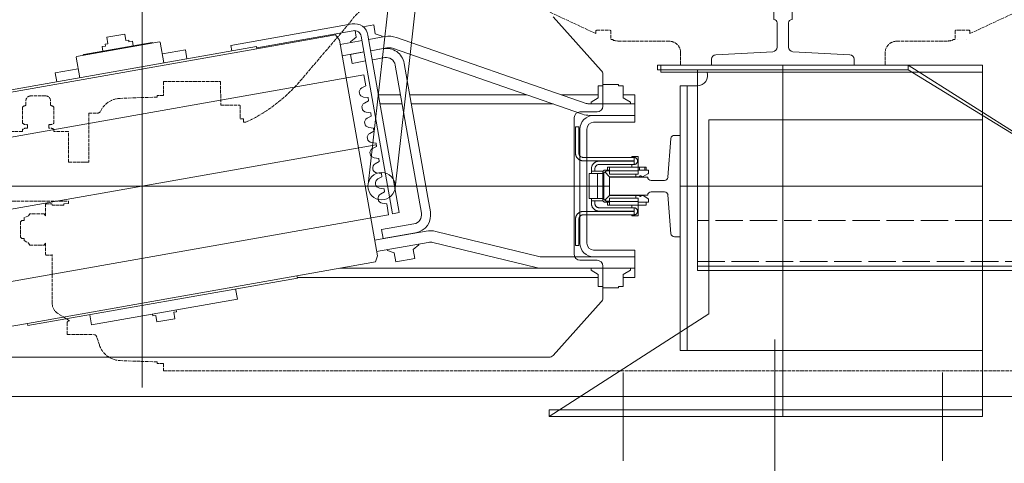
# Model space of a CAD drawing. Header units: millimetres. Extents: x 213386 to 506888, y 183055 to 450952.
# Tile 211 of 256: x 388377 to 389241, y 296149 to 296537. Entities that reach past the tile are written whole.
import ezdxf

# ---------------------------------------------------------------- set-up
doc = ezdxf.new("R2010")
doc.units = ezdxf.units.MM
doc.linetypes.add('ACAD_ISO02W100', pattern=[15, 12, -3])
doc.linetypes.add('ACAD_ISO10W100', pattern=[18.5, 12, -3, 0.5, -3])
for name, color, linetype, lineweight in [('CONT_25', 255, 'Continuous', 0), ('DASH_25', 255, 'ACAD_ISO02W100', 0), ('DASHD_25', 255, 'ACAD_ISO10W100', 0), ('NOVÁ TENKÁ', 255, 'Continuous', 0), ('ŽB', 255, 'Continuous', 0)]:
    doc.layers.add(name, color=color, linetype=linetype, lineweight=lineweight)

# ---------------------------------------------------------------- blocks, each defined once
blk = doc.blocks.new('MX20_Planview')
at = {"layer": 'DASH_25', "ltscale": 0.25}
for p, q in [((268, -543.5), (268, 543.5)), ((-27.63, 164), (-52.19, 216.67)), ((-30.54, 163.5), (-30.54, 151.5)), ((-27.63, 164), (-30.04, 164)), ((-22.54, 161.5), (-22.54, 161.5)), ((-30.04, 151), (-22.54, 151)), ((-22.54, 153.5), (-22.54, 153.5)), ((-22.54, 151), (-22.54, 149)), ((-22.54, 149), (-21.79, 149)), ((-20.94, 99.71), (-20.94, 140.78)), ((-20.94, 101.71), (-20.94, 99.71)), ((-10.94, 89.71), (0, 89.71)), ((0, -89.71), (0, 89.71)), ((-10.94, -89.71), (0, -89.71)), ((-20.94, -101.71), (-20.94, -99.71)), ((-20.94, -99.71), (-20.94, -140.78)), ((-30.54, -163.5), (-30.54, -151.5)), ((-30.04, -151), (-22.54, -151)), ((-22.54, -149), (-21.79, -149)), ((-22.54, -151), (-22.54, -149)), ((-27.63, -164), (-52.19, -216.67)), ((-27.63, -164), (-30.04, -164)), ((13.84, -423.43), (-37.67, -379.54)), ((47.02, -473.21), (50.02, -473.21)), ((47.02, -473.21), (47.02, -476.21)), ((50.02, -473.21), (50.02, -471.22)), ((35.02, -492.94), (35.02, -476.71)), ((35.52, -476.21), (47.02, -476.21)), ((14.25, -493.5), (35.02, -492.94)), ((14.25, -543.5), (14.25, -493.5)), ((14.25, -543.5), (26.5, -543.5)), ((26.5, -543.5), (26.5, -548.94)), ((261.5, -543.5), (261.5, -548.94)), ((261.5, -543.5), (268, -543.5)), ((26.5, -548.94), (27.95, -548.94)), ((27.95, -548.94), (29.08, -581.31)), ((260.05, -548.94), (258.92, -581.31)), ((260.05, -548.94), (258.92, -581.31)), ((261.5, -548.94), (260.05, -548.94)), ((261.5, -548.94), (260.05, -548.94)), ((42, -608.94), (42, -601.25)), ((238.04, -601.93), (238.04, -601.93)), ((245.12, -599.63), (238.07, -601.92)), ((42, -608.94), (85.01, -608.94)), ((85.01, -613.07), (85.01, -608.94)), ((85.01, -626.77), (85.01, -608.94)), ((236, -627.94), (236, -604.77)), ((58.22, -626.77), (58.22, -639.53)), ((85.01, -626.77), (58.22, -626.77)), ((121.3, -626.77), (119.22, -626.77)), ((119.22, -679.77), (119.22, -626.77)), ((121.39, -630.94), (121.3, -626.77)), ((224, -625.92), (217.44, -636.29)), ((236, -627.94), (226, -627.94)), ((236, -627.94), (226, -627.94)), ((122.58, -630.94), (121.39, -630.94)), ((122.58, -630.94), (122.58, -640.94)), ((26.94, -646.69), (26.94, -659.85)), ((35.42, -642.49), (31.14, -642.49)), ((36.62, -639.53), (50.86, -639.53)), ((55.16, -643.89), (52.06, -643.89)), ((56.36, -639.53), (58.22, -639.53)), ((121.5, -641.44), (122, -640.94)), ((121.5, -646.44), (121.5, -641.44)), ((122, -646.94), (121.5, -646.44)), ((122.58, -640.94), (122, -640.94)), ((132, -646.94), (122, -646.94)), ((132, -646.94), (130.14, -648.02)), ((132, -646.94), (130.14, -648.02)), ((132, -646.94), (130.14, -648.02)), ((132, -646.94), (130.14, -648.02)), ((132, -646.94), (130.14, -648.02)), ((132, -646.94), (130.14, -648.02)), ((132, -646.94), (130.14, -648.02)), ((157.86, -648.02), (156, -646.94)), ((156, -646.94), (165.65, -646.94)), ((157.86, -648.02), (156, -646.94)), ((157.86, -648.02), (156, -646.94)), ((157.86, -648.02), (156, -646.94)), ((157.86, -648.02), (156, -646.94)), ((166.5, -641.44), (166, -640.94)), ((208.99, -640.94), (166, -640.94)), ((166, -646.94), (166.5, -646.44)), ((166.5, -646.44), (166.5, -641.44)), ((130.14, -648.02), (130.14, -660.67)), ((130.14, -648.02), (130.14, -660.67)), ((130.14, -648.02), (130.14, -660.67)), ((130.14, -648.02), (130.14, -660.67)), ((130.14, -648.02), (130.14, -660.67)), ((130.14, -648.02), (130.14, -660.67)), ((130.14, -648.02), (130.14, -660.67)), ((157.86, -660.67), (157.86, -648.02)), ((157.86, -660.67), (157.86, -648.02)), ((157.86, -660.67), (157.86, -648.02)), ((157.86, -660.67), (157.86, -648.02)), ((157.86, -660.67), (157.86, -648.02)), ((35.42, -664.05), (31.14, -664.05)), ((55.16, -662.65), (52.06, -662.65)), ((130.14, -660.67), (132, -661.74)), ((130.14, -660.67), (132, -661.74)), ((130.14, -660.67), (132, -661.74)), ((130.14, -660.67), (132, -661.74)), ((130.14, -660.67), (132, -661.74)), ((130.14, -660.67), (132, -661.74)), ((130.14, -660.67), (132, -661.74)), ((132, -661.74), (133.59, -665.71)), ((132, -661.74), (133.59, -665.71)), ((132, -661.74), (133.59, -665.71)), ((132, -661.74), (133.59, -665.71)), ((132, -661.74), (133.59, -665.71)), ((132, -661.74), (133.59, -665.71)), ((132, -661.74), (133.59, -665.71)), ((153.61, -665.71), (156, -661.74)), ((153.61, -665.71), (156, -661.74)), ((153.61, -665.71), (156, -661.74)), ((153.61, -665.71), (156, -661.74)), ((153.61, -665.71), (156, -661.74)), ((156, -661.74), (157.86, -660.67)), ((156, -661.74), (157.86, -660.67)), ((156, -661.74), (157.86, -660.67)), ((156, -661.74), (157.86, -660.67)), ((156, -661.74), (157.86, -660.67)), ((36.62, -667.01), (50.86, -667.01)), ((56.36, -667.01), (58.22, -667.01)), ((58.22, -667.01), (58.22, -679.77)), ((133.59, -665.71), (136, -665.71)), ((133.59, -665.71), (136, -665.71)), ((133.59, -665.71), (136, -665.71)), ((133.59, -665.71), (136, -665.71)), ((133.59, -665.71), (136, -665.71)), ((133.59, -665.71), (136, -665.71)), ((133.59, -665.71), (136, -665.71)), ((136, -665.71), (136, -667.74)), ((136, -665.71), (136, -667.74)), ((136, -665.71), (136, -667.74)), ((136, -665.71), (136, -667.74)), ((136, -665.71), (136, -667.74)), ((136, -665.71), (136, -667.74)), ((136, -667.74), (137.2, -668.94)), ((136, -667.74), (137.2, -668.94)), ((136, -667.74), (137.2, -668.94)), ((136, -667.74), (137.2, -668.94)), ((136, -667.74), (137.2, -668.94)), ((136, -667.74), (137.2, -668.94)), ((137.2, -668.94), (150.8, -668.94)), ((137.2, -668.94), (150.8, -668.94)), ((137.2, -668.94), (150.8, -668.94)), ((137.2, -668.94), (150.8, -668.94)), ((137.2, -668.94), (150.8, -668.94)), ((137.2, -668.94), (139.4, -668.94)), ((150.8, -668.94), (152, -667.74)), ((150.8, -668.94), (152, -667.74)), ((150.8, -668.94), (152, -667.74)), ((150.8, -668.94), (152, -667.74)), ((150.8, -668.94), (152, -667.74)), ((152, -665.71), (153.61, -665.71)), ((152, -667.74), (152, -665.71)), ((152, -667.74), (152, -665.71)), ((152, -667.74), (152, -665.71)), ((152, -667.74), (152, -665.71)), ((152, -667.74), (152, -665.71)), ((152, -665.71), (153.61, -665.71)), ((152, -665.71), (153.61, -665.71)), ((152, -665.71), (153.61, -665.71)), ((152, -665.71), (153.61, -665.71))]:
    blk.add_line(p, q, dxfattribs=at)
for centre, radius, start, end in [((-30.04, 163.5), 0.5, 90, 180), ((-30.04, 151.5), 0.5, 180, 270), ((-60.94, 140.78), 40, 0, 11.85223), ((-10.94, 99.71), 10, 180, 270), ((-10.94, -99.71), 10, 90, 180), ((-60.94, -140.78), 40, 348.14777, 0), ((-30.04, -151.5), 0.5, 90, 180), ((-30.04, -163.5), 0.5, 180, 270), ((-15.94, -345.96), 40, 180, 237.10184), ((-77.38, -530.07), 140.33, 24.79239, 49.45797), ((35.52, -476.71), 0.5, 90, 180), ((49.07, -580.61), 20, 182, 242.80135), ((238.93, -580.61), 20, 288.03429, 358), ((238.93, -580.61), 20, 288.03429, 358), ((39, -601.25), 3, 360, 71.96571), ((239, -604.77), 3, 108.03429, 180), ((226, -625.94), 2, 179.41992, 270), ((208.99, -630.94), 10, 270, 327.68631), ((31.14, -646.69), 4.2, 90, 180), ((40.59, -642.97), 5.25, 139.11761, 174.81528), ((46.89, -642.97), 5.25, 349.84147, 40.88239), ((60.33, -642.97), 5.25, 139.11761, 190.15853), ((31.14, -659.85), 4.2, 180, 270), ((40.59, -663.58), 5.25, 185.18472, 220.88239), ((46.89, -663.58), 5.25, 319.11761, 10.15853), ((60.33, -663.58), 5.25, 169.84147, 220.88239)]:
    blk.add_arc(centre, radius, start, end, dxfattribs=at)
blk = doc.blocks.new('10020_TravellingCableSupport_769652_0')
at = {"layer": 'CONT_25', "ltscale": 15}
for p, q in [((-4, 110), (-4, -110)), ((-4, 110), (0, 110)), ((0, 110), (0, -110)), ((-4, 75), (-180, 75)), ((-180, 75), (-180, -325)), ((-136, 75), (-176, 75)), ((-4, -110), (-136, -325)), ((0, -110), (-136, -325)), ((0, -110), (-4, -110)), ((-180, -325), (-136, -325)), ((-176, -325), (-176, -685)), ((-136, -325), (-136, -685)), ((-176, -629.99), (-186, -629.99)), ((-136, -629.99), (-126.68, -629.99)), ((-136, -685), (-176, -685))]:
    blk.add_line(p, q, dxfattribs=at)
at = {"layer": 'CONT_25', "ltscale": 2}
for p, q in [((-176, 75), (-176, -325)), ((-176, -524.25), (-221, -524.25)), ((-221, -595.75), (-221, -524.25)), ((-185, -529.75), (-221, -529.75)), ((-185, -590.25), (-185, -529.75)), ((-185, -590.25), (-221, -590.25)), ((-176, -595.75), (-221, -595.75))]:
    blk.add_line(p, q, dxfattribs=at)
at = {"layer": 'CONT_25', "ltscale": 1.5}
for p, q in [((-126.52, -630), (-186.16, -630)), ((-186.16, -630), (-186.16, -690)), ((-176.16, -630), (-186.16, -630)), ((-136.52, -630), (-126.52, -630)), ((-136, -629.99), (-126.56, -629.99)), ((-126.52, -630), (-126.52, -690)), ((-186.16, -635), (-190.16, -635)), ((-190.16, -635), (-190.16, -685)), ((-126.52, -635), (-122.52, -635)), ((-122.52, -635), (-122.52, -685)), ((-186.16, -685), (-190.16, -685)), ((-126.52, -690), (-186.16, -690)), ((-126.52, -685), (-122.52, -685))]:
    blk.add_line(p, q, dxfattribs=at)
at = {"layer": 'DASH_25', "ltscale": 2}
for p, q in [((-172, 75), (-172, -685)), ((-136, -325), (-136, 75))]:
    blk.add_line(p, q, dxfattribs=at)
at = {"layer": 'DASHD_25', "ltscale": 1.5}
for p, q in [((-162.74, -560), (-225.31, -560)), ((-114.83, -660), (-199.44, -660))]:
    blk.add_line(p, q, dxfattribs=at)
blk = doc.blocks.new('10020_Elevator_0')
at = {"layer": 'NOVÁ TENKÁ', "ltscale": 0.33}
for p, q in [((-993, 1902), (-993, 1082)), ((-956.78, 1286.67), (-1029.2, 1697.33)), ((-1169.57, 1492), (-816.43, 1492))]:
    blk.add_line(p, q, dxfattribs=at)
at = {"layer": 'NOVÁ TENKÁ'}
for p, q in [((-1143, 1848.77), (-1143, 1135.23)), ((-895.48, 1297.48), (-967.89, 1708.14)), ((-1018.09, 1275.86), (-1090.5, 1686.52)), ((-1113.3, 1592.64), (-1125.46, 1661.58)), ((-914.37, 1627.72), (-872.7, 1391.36)), ((-912.4, 1628.06), (-870.73, 1391.71)), ((-1115.27, 1592.29), (-1113.3, 1592.64)), ((-1073.6, 1355.94), (-1115.27, 1592.29)), ((-1071.63, 1356.28), (-1113.3, 1592.64)), ((-893.76, 1568.39), (-901.64, 1567)), ((-890.2, 1548.21), (-893.76, 1568.39)), ((-898.08, 1546.82), (-879.86, 1550.03)), ((-879.86, 1550.03), (-879.28, 1549.62)), ((-879.28, 1549.62), (-866.43, 1476.75)), ((-1105.72, 1538.13), (-1114.59, 1536.56)), ((-877.66, 1543.31), (-878.24, 1543.71)), ((-867.06, 1483.24), (-877.66, 1543.31)), ((-1092.01, 1408.54), (-1114.59, 1536.56)), ((-874.71, 1526.57), (-870.77, 1527.26)), ((-870.25, 1524.31), (-870.77, 1527.26)), ((-870.25, 1524.31), (-868.67, 1524.58)), ((-868.67, 1524.58), (-868.24, 1522.12)), ((-862.52, 1523.13), (-868.24, 1522.12)), ((-862.52, 1523.13), (-859.75, 1507.37)), ((-866.6, 1503.63), (-865.02, 1503.9)), ((-866.08, 1500.67), (-866.6, 1503.63)), ((-865.46, 1506.37), (-859.75, 1507.37)), ((-865.46, 1506.37), (-865.02, 1503.9)), ((-870.02, 1499.98), (-866.08, 1500.67)), ((-1106.26, 1480.15), (-1111.98, 1479.14)), ((-1109.2, 1463.39), (-1111.98, 1479.14)), ((-1105.12, 1482.89), (-1106.7, 1482.61)), ((-1106.26, 1480.15), (-1106.7, 1482.61)), ((-867.06, 1483.24), (-867.47, 1482.66)), ((-885.05, 1472.96), (-866.83, 1476.17)), ((-873.61, 1454.16), (-877.17, 1474.34)), ((-866.43, 1476.75), (-866.83, 1476.17)), ((-1103.48, 1464.4), (-1109.2, 1463.39)), ((-1103.05, 1461.93), (-1103.48, 1464.4)), ((-1101.48, 1462.21), (-1103.05, 1461.93)), ((-873.61, 1454.16), (-881.49, 1452.77)), ((-1083.15, 1410.1), (-1092.01, 1408.54)), ((-869.62, 1414.24), (-874.55, 1413.37)), ((-869.62, 1414.24), (-850.87, 1307.88)), ((-870.73, 1391.71), (-872.7, 1391.36)), ((-872.7, 1391.36), (-860.54, 1322.42)), ((-871.71, 1391.54), (-866.5, 1361.99)), ((-1073.6, 1355.94), (-1071.63, 1356.28)), ((-1059.47, 1287.35), (-1071.63, 1356.28)), ((-866.5, 1361.99), (-856.78, 1306.84)), ((-1073, 1356.04), (-1073, 1092)), ((-860.54, 1322.42), (-865.03, 1319.09)), ((-1065, 1318.7), (-1065, 1138.64)), ((-865.03, 1319.09), (-1054.11, 1285.75)), ((-875.34, 1297.48), (-878.73, 1316.68)), ((-865.5, 1299.21), (-868.88, 1318.42)), ((-885.39, 1307.89), (-877.52, 1309.28)), ((-883.31, 1296.07), (-885.39, 1307.89)), ((-877.52, 1309.28), (-875.43, 1297.46)), ((-867.23, 1309.06), (-866.51, 1309.19)), ((-866.51, 1309.19), (-862.43, 1304.32)), ((-862.43, 1304.32), (-856.71, 1305.33)), ((-861.65, 1299.89), (-1017.24, 1272.45)), ((-920.17, 1296.98), (-918.33, 1293.45)), ((-915.47, 1293.95), (-914.95, 1297.9)), ((-906.87, 1299.32), (-905.04, 1295.79)), ((-895.48, 1297.48), (-905.04, 1295.79)), ((-875.62, 1298.5), (-875.53, 1298.51)), ((-853.26, 1298.4), (-851.6, 1288.97)), ((-1054.11, 1285.75), (-1059.47, 1287.35)), ((-1040.42, 1288.17), (-1032.42, 1242.8)), ((-860.6, 1293.98), (-1016.2, 1266.55)), ((-991.65, 1293.92), (-353.65, 1221.92)), ((-973.35, 1287.6), (-971.51, 1284.07)), ((-968.65, 1284.58), (-968.13, 1288.52)), ((-960.05, 1289.94), (-958.22, 1286.42)), ((-955.35, 1286.92), (-954.83, 1290.86)), ((-946.76, 1292.29), (-944.92, 1288.76)), ((-942.06, 1289.26), (-944.92, 1288.76)), ((-942.06, 1289.26), (-941.54, 1293.21)), ((-933.46, 1294.63), (-931.63, 1291.1)), ((-928.76, 1291.61), (-931.63, 1291.1)), ((-928.76, 1291.61), (-928.24, 1295.55)), ((-915.47, 1293.95), (-918.33, 1293.45)), ((-880.36, 1279.33), (-882.27, 1290.16)), ((-872.48, 1280.72), (-874.39, 1291.55)), ((-871.8, 1277.38), (-874.3, 1291.57)), ((-873.86, 1288.54), (-873.77, 1288.56)), ((-861.95, 1279.11), (-864.45, 1293.3)), ((-859.47, 1287.58), (-861.65, 1281.61)), ((-859.47, 1287.58), (-851.6, 1288.97)), ((-1050.26, 1286.43), (-1042.26, 1241.06)), ((-1031.15, 1282.19), (-1039.02, 1280.8)), ((-1033.99, 1252.24), (-1039.02, 1280.8)), ((-1031.15, 1282.19), (-1026.11, 1253.63)), ((-1008.53, 1277.54), (-1008.01, 1281.49)), ((-999.94, 1282.91), (-998.1, 1279.38)), ((-995.24, 1279.89), (-998.1, 1279.38)), ((-995.24, 1279.89), (-994.72, 1283.83)), ((-986.64, 1285.25), (-984.81, 1281.73)), ((-981.94, 1282.23), (-984.81, 1281.73)), ((-981.94, 1282.23), (-981.42, 1286.17)), ((-968.65, 1284.58), (-971.51, 1284.07)), ((-955.35, 1286.92), (-958.22, 1286.42)), ((-921, 1264.04), (-921, 1283.33)), ((-913, 1265.45), (-913, 1284.74)), ((-862.37, 1281.49), (-861.65, 1281.61)), ((-1051.51, 1270.98), (-1059.39, 1269.59)), ((-1049.34, 1276.95), (-1051.51, 1270.98)), ((-1049.34, 1276.95), (-1048.61, 1277.08)), ((-1037.21, 1270), (-1037.12, 1270.02)), ((-1008.53, 1277.54), (-1018.09, 1275.86)), ((-1016.2, 1266.55), (-1017.24, 1272.45)), ((-1016.84, 1247.14), (-886.85, 1270.06)), ((-994.35, 1270.08), (-356.35, 1198.08)), ((-929.9, 1105.87), (-872.2, 1272.37)), ((-1056.44, 1252.85), (-1059.39, 1269.59)), ((-1003, 1241.46), (-885.46, 1262.18)), ((-920.45, 1102.59), (-862.75, 1269.09)), ((-1048.56, 1254.24), (-1056.44, 1252.85)), ((-1048.56, 1254.24), (-1044.48, 1249.38)), ((-1035.46, 1260.05), (-1035.37, 1260.07)), ((-921, 1131.54), (-921, 1255.92)), ((-913, 1154.63), (-913, 1257.33)), ((-1044.48, 1249.38), (-1043.75, 1249.5)), ((-1064.43, 1146.33), (-1042.4, 1236.96)), ((-1015.45, 1239.26), (-1003, 1241.46)), ((-1054.72, 1143.97), (-1032.68, 1234.6)), ((-1065, 1060), (-1065, 1141.6)), ((-1055, 1096), (-1055, 1141.6)), ((-1195, 1135), (-1105, 995)), ((-1195, 755), (-1195, 1135)), ((-1065, 1060), (-1065, 1138.64)), ((-1141.34, 1131.51), (-1094.43, 1089.28)), ((-913, 1124.09), (-913, 1092)), ((-891.57, 1089.28), (-844.66, 1131.51)), ((-1058, 1108), (-1058, 1093)), ((-933, 1113), (-1053, 1113)), ((-993, 1108), (-1043, 1108)), ((-943, 1108), (-993, 1108)), ((-928, 1093), (-928, 1108)), ((-1070.33, 1092), (-1066.72, 1098.25)), ((-1066.72, 1098.25), (-1065, 1098.25)), ((-993, 1102), (-1043, 1102)), ((-943, 1102), (-993, 1102)), ((-931, 1096), (-931, 1099.32)), ((-921, 1060), (-921, 1099.32)), ((-919.28, 1098.25), (-921, 1098.25)), ((-915.67, 1092), (-919.28, 1098.25)), ((-1070.33, 1092), (-1081, 1092)), ((-1081, 1087.92), (-1081, 1092)), ((-1055, 1096), (-1055, 1060)), ((-1055, 1096), (-1055, 1060)), ((-1049, 1096), (-1049, 1060)), ((-937, 1060), (-937, 1096)), ((-931, 1060), (-931, 1096)), ((-931, 1060), (-931, 1096)), ((-905, 1092), (-915.67, 1092)), ((-905, 1087.92), (-905, 1092)), ((-1063, 1088), (-1091.08, 1088)), ((-1081, 1087.92), (-1082, 1087.92)), ((-1082, 1074.08), (-1082, 1087.92)), ((-894.92, 1088), (-923, 1088)), ((-905, 1087.92), (-904, 1087.92)), ((-904, 1074.08), (-904, 1087.92)), ((-1081, 1074.08), (-1082, 1074.08)), ((-1081, 1070), (-1081, 1074.08)), ((-905, 1074.08), (-904, 1074.08)), ((-905, 1074.08), (-905, 1070)), ((-1156.32, 1070), (-1233.68, 1070)), ((-1081, 1070), (-1070.33, 1070)), ((-1073, 1070), (-1073, 1060)), ((-1070.33, 1070), (-1066.72, 1063.75)), ((-1066.72, 1063.75), (-1065, 1063.75)), ((-919.28, 1063.75), (-921, 1063.75)), ((-915.67, 1070), (-919.28, 1063.75)), ((-905, 1070), (-915.67, 1070)), ((-913, 1060), (-913, 1070)), ((-1065, 1060), (-1073, 1060)), ((-1065, 1060), (-1049, 1060)), ((-921, 1060), (-937, 1060)), ((-921, 1060), (-913, 1060)), ((-887, 1037), (-893, 1037)), ((-893, 1037), (-893, 755)), ((-887, 755), (-887, 1037)), ((-1137, 1020), (-1137, 1014)), ((-1137, 1020), (-905, 1020)), ((-993, 755), (-993, 1020)), ((-905, 1020), (-905, 1014)), ((-1137, 755), (-1137, 1014)), ((-905, 1014), (-1137, 1014)), ((-905, 1014), (-905, 1005)), ((-935, 995), (-1105, 995)), ((-935, 755), (-935, 995)), ((-887, 930), (-1195, 930)), ((-1156.32, 790), (-1233.68, 790)), ((-935, 755), (-1195, 755)), ((-1137, 755), (-887, 755))]:
    blk.add_line(p, q, dxfattribs=at)
at = {"layer": 'NOVÁ TENKÁ', "linetype": 'Continuous', "ltscale": 15}
blk.add_line((-1195, 1135), (-1195, 1135), dxfattribs=at)
at = {"layer": 'NOVÁ TENKÁ', "ltscale": 3}
for p, q in [((-1000.94, 1048.6), (-1000.94, 1082)), ((-1000.94, 1082), (-985.06, 1082)), ((-985.06, 1082), (-985.06, 1048.6)), ((-1000.94, 1048.6), (-1000.94, 1048.6)), ((-998, 1033.78), (-998, 1045.6)), ((-988, 1045.6), (-988, 1033.78)), ((-985.06, 1048.6), (-985.06, 1048.6)), ((-1034.72, 1028.21), (-1000.77, 1030.79)), ((-985.22, 1030.79), (-951.27, 1028.21)), ((-1037.5, 1020), (-1037.5, 1025.22)), ((-948.5, 1020), (-1037.5, 1020)), ((-948.5, 1025.22), (-948.5, 1020))]:
    blk.add_line(p, q, dxfattribs=at)
at = {"layer": 'NOVÁ TENKÁ'}
for points in [[(-1195, 1135), (-1189, 1135), (-1189, 755)], [(-1045, 1111.99), (-1045, 1108.99)], [(-1045, 1111.99), (-1022.07, 1111.99)], [(-1045, 1108.99), (-1022.07, 1108.99)], [(-1015.1, 1104.93), (-1015.1, 1105.38), (-1015.1, 1105.73), (-1015.18, 1106.08), (-1015.27, 1106.35), (-1015.27, 1106.7), (-1015.45, 1107.05), (-1015.54, 1107.4), (-1015.63, 1107.67), (-1015.8, 1108.02), (-1015.98, 1108.29), (-1016.07, 1108.64), (-1016.33, 1108.9), (-1016.51, 1109.17), (-1016.68, 1109.43), (-1016.95, 1109.7), (-1017.13, 1109.96), (-1017.39, 1110.14), (-1017.65, 1110.4), (-1017.92, 1110.58), (-1018.18, 1110.76), (-1018.45, 1110.93), (-1018.8, 1111.11), (-1019.07, 1111.29), (-1019.33, 1111.46), (-1019.68, 1111.55), (-1020.04, 1111.64), (-1020.39, 1111.73), (-1020.65, 1111.82), (-1021.01, 1111.9), (-1021.36, 1111.9), (-1021.71, 1111.99), (-1022.07, 1111.99)], [(-1018.1, 1104.93), (-1018.1, 1105.38), (-1018.18, 1105.82), (-1018.27, 1106.17), (-1018.45, 1106.52), (-1018.54, 1106.88), (-1018.8, 1107.23), (-1018.98, 1107.49), (-1019.24, 1107.85), (-1019.6, 1108.02), (-1019.86, 1108.29), (-1020.21, 1108.46), (-1020.57, 1108.64), (-1020.92, 1108.82), (-1021.27, 1108.9), (-1021.71, 1108.99), (-1022.07, 1108.99)], [(-963.85, 1111.99), (-964.29, 1111.99), (-964.64, 1111.9), (-964.99, 1111.9), (-965.26, 1111.82), (-965.61, 1111.73), (-965.96, 1111.64), (-966.32, 1111.55), (-966.58, 1111.46), (-966.93, 1111.29), (-967.2, 1111.11), (-967.55, 1110.93), (-967.82, 1110.76), (-968.08, 1110.58), (-968.35, 1110.4), (-968.61, 1110.14), (-968.87, 1109.96), (-969.05, 1109.7), (-969.32, 1109.43), (-969.49, 1109.17), (-969.67, 1108.9), (-969.84, 1108.64), (-970.02, 1108.29), (-970.2, 1108.02), (-970.37, 1107.67), (-970.46, 1107.4), (-970.55, 1107.05), (-970.64, 1106.7), (-970.73, 1106.35), (-970.82, 1106.08), (-970.82, 1105.73), (-970.9, 1105.38), (-970.9, 1104.93)], [(-963.85, 1108.99), (-964.29, 1108.99), (-964.73, 1108.9), (-965.08, 1108.82), (-965.43, 1108.64), (-965.79, 1108.46), (-966.14, 1108.29), (-966.4, 1108.02), (-966.76, 1107.85), (-966.93, 1107.49), (-967.2, 1107.23), (-967.37, 1106.88), (-967.55, 1106.52), (-967.73, 1106.17), (-967.82, 1105.82), (-967.9, 1105.38), (-967.9, 1104.93)], [(-963.85, 1111.99), (-941, 1111.99)], [(-963.85, 1108.99), (-941, 1108.99)], [(-941, 1111.99), (-941, 1108.99)], [(-1018.1, 1104.93), (-1018.1, 1060.48)], [(-1015.1, 1104.93), (-1015.1, 1060.48)], [(-1007.95, 1097.97), (-1008.39, 1097.97), (-1008.75, 1097.97), (-1009.1, 1097.88), (-1009.36, 1097.79), (-1009.72, 1097.79), (-1010.07, 1097.7), (-1010.42, 1097.53), (-1010.69, 1097.44), (-1011.04, 1097.26), (-1011.3, 1097.17), (-1011.66, 1097), (-1011.92, 1096.82), (-1012.19, 1096.55), (-1012.45, 1096.38), (-1012.72, 1096.11), (-1012.98, 1095.94), (-1013.16, 1095.67), (-1013.42, 1095.41), (-1013.6, 1095.14), (-1013.77, 1094.88), (-1013.95, 1094.61), (-1014.13, 1094.35), (-1014.3, 1094), (-1014.48, 1093.73), (-1014.57, 1093.38), (-1014.66, 1093.03), (-1014.74, 1092.76), (-1014.83, 1092.41), (-1014.92, 1092.06), (-1014.92, 1091.7), (-1015.01, 1091.35), (-1015.01, 1091)], [(-1007.95, 1097.97), (-1006.98, 1097.97)], [(-1006.98, 1097.97), (-1006.01, 1097.97)], [(-1006.01, 1097.97), (-1006.01, 1090.47)], [(-1006.01, 1097.97), (-1003.98, 1097.97)], [(-1003.98, 1088), (-1003.98, 1099.99)], [(-1003.98, 1099.99), (-982.02, 1099.99)], [(-982.02, 1099.99), (-982.02, 1088)], [(-982.02, 1097.97), (-979.99, 1097.97)], [(-979.99, 1097.97), (-979.99, 1090.47)], [(-979.99, 1097.97), (-979.02, 1097.97)], [(-979.02, 1097.97), (-977.96, 1097.97)], [(-970.99, 1091), (-970.99, 1091.35), (-970.99, 1091.7), (-971.08, 1092.06), (-971.17, 1092.41), (-971.17, 1092.76), (-971.34, 1093.03), (-971.43, 1093.38), (-971.52, 1093.73), (-971.7, 1094), (-971.87, 1094.35), (-971.96, 1094.61), (-972.23, 1094.88), (-972.4, 1095.14), (-972.58, 1095.41), (-972.84, 1095.67), (-973.02, 1095.94), (-973.28, 1096.11), (-973.55, 1096.38), (-973.81, 1096.55), (-974.08, 1096.82), (-974.34, 1097), (-974.7, 1097.17), (-974.96, 1097.26), (-975.23, 1097.44), (-975.58, 1097.53), (-975.93, 1097.7), (-976.28, 1097.79), (-976.55, 1097.79), (-976.9, 1097.88), (-977.25, 1097.97), (-977.61, 1097.97), (-977.96, 1097.97)], [(-970.9, 1060.48), (-970.9, 1104.93)], [(-967.9, 1060.48), (-967.9, 1104.93)], [(-1015.01, 1060.48), (-1015.01, 1091)], [(-1007.95, 1094.97), (-1008.39, 1094.97), (-1008.83, 1094.88), (-1009.19, 1094.79), (-1009.54, 1094.7), (-1009.89, 1094.53), (-1010.25, 1094.26), (-1010.51, 1094.08), (-1010.86, 1093.82), (-1011.04, 1093.56), (-1011.3, 1093.2), (-1011.48, 1092.85), (-1011.66, 1092.5), (-1011.83, 1092.14), (-1011.92, 1091.79), (-1012.01, 1091.35), (-1012.01, 1091)], [(-1012.01, 1060.48), (-1012.01, 1091)], [(-1007.95, 1094.97), (-1006.98, 1094.97)], [(-1006.01, 1094.97), (-1006.98, 1094.97)], [(-1006.01, 1090.38), (-1006.01, 1087.73)], [(-982.02, 1092.5), (-1003.98, 1092.5)], [(-979.02, 1094.97), (-979.99, 1094.97)], [(-979.99, 1087.73), (-979.99, 1090.38)], [(-979.02, 1094.97), (-977.96, 1094.97)], [(-973.99, 1091), (-973.99, 1091.35), (-974.08, 1091.79), (-974.17, 1092.14), (-974.34, 1092.5), (-974.43, 1092.85), (-974.7, 1093.2), (-974.87, 1093.56), (-975.14, 1093.82), (-975.4, 1094.08), (-975.75, 1094.26), (-976.11, 1094.53), (-976.46, 1094.7), (-976.81, 1094.79), (-977.17, 1094.88), (-977.61, 1094.97), (-977.96, 1094.97)], [(-973.99, 1091), (-973.99, 1060.48)], [(-970.99, 1091), (-970.99, 1060.48)], [(-1009.54, 1082), (-1009.54, 1083.94)], [(-1006.98, 1083.94), (-1009.54, 1083.94)], [(-1009.54, 1056.95), (-1009.54, 1082)], [(-1009.54, 1082), (-1003.45, 1082)], [(-1003.98, 1088), (-1006.98, 1083.94)], [(-1004.95, 1088), (-1005.39, 1087.91), (-1005.75, 1087.82), (-1006.1, 1087.65), (-1006.45, 1087.38), (-1006.63, 1087.12), (-1006.8, 1086.76), (-1006.98, 1086.41), (-1006.98, 1085.97)], [(-1006.98, 1085.97), (-1006.98, 1083.94)], [(-1006.98, 1083.94), (-1006.98, 1082)], [(-1006.36, 1056.95), (-1006.36, 1082)], [(-1006.28, 1082), (-1006.28, 1085)], [(-1001.25, 1082), (-1005.39, 1086.15)], [(-1003.98, 1088), (-1004.95, 1088)], [(-981.22, 1086.94), (-1004.78, 1086.94)], [(-982.02, 1088), (-1003.98, 1088)], [(-1003.45, 1082), (-1003.45, 1056.95)], [(-1001.25, 1082), (-1001.25, 1056.42)], [(-984.75, 1082), (-1001.25, 1082)], [(-980.61, 1086.15), (-984.75, 1082)], [(-984.75, 1056.42), (-984.75, 1082)], [(-982.46, 1082), (-976.46, 1082)], [(-982.46, 1056.95), (-982.46, 1082)], [(-980.96, 1088), (-982.02, 1088)], [(-979.02, 1083.94), (-982.02, 1088)], [(-979.02, 1085.97), (-979.02, 1086.41), (-979.11, 1086.76), (-979.37, 1087.12), (-979.55, 1087.38), (-979.9, 1087.65), (-980.25, 1087.82), (-980.61, 1087.91), (-980.96, 1088)], [(-979.72, 1085), (-979.72, 1082)], [(-979.55, 1082), (-979.55, 1056.95)], [(-979.02, 1085.97), (-979.02, 1083.94)], [(-976.46, 1083.94), (-979.02, 1083.94)], [(-979.02, 1082), (-979.02, 1083.94)], [(-976.46, 1083.94), (-976.46, 1082)], [(-976.46, 1082), (-976.46, 1056.95)], [(-1018.98, 1062.51), (-1018.98, 1056.95)], [(-1018.1, 1062.51), (-1018.98, 1062.51)], [(-1015.01, 1062.51), (-1015.1, 1062.51)], [(-1009.54, 1062.51), (-1012.01, 1062.51)], [(-973.99, 1062.51), (-976.46, 1062.51)], [(-970.9, 1062.51), (-970.99, 1062.51)], [(-967.02, 1062.51), (-967.9, 1062.51)], [(-967.02, 1056.95), (-967.02, 1062.51)], [(-1003.45, 1056.95), (-1018.98, 1056.95)], [(-1015.1, 1060.48), (-1018.1, 1060.48)], [(-1018.1, 1060.48), (-1018.1, 1060.21), (-1018.01, 1059.95), (-1017.92, 1059.59), (-1017.83, 1059.33), (-1017.74, 1059.07), (-1017.57, 1058.8), (-1017.39, 1058.54), (-1017.21, 1058.36), (-1016.95, 1058.18), (-1016.77, 1058.01), (-1016.51, 1057.83), (-1016.24, 1057.74), (-1015.98, 1057.57), (-1015.63, 1057.57), (-1015.36, 1057.48), (-1015.01, 1057.48)], [(-1015.1, 1060.48), (-1015.01, 1060.48)], [(-1015.01, 1060.48), (-1012.01, 1060.48)], [(-1015.01, 1057.48), (-1014.74, 1057.48), (-1014.39, 1057.57), (-1014.13, 1057.57), (-1013.86, 1057.74), (-1013.6, 1057.83), (-1013.33, 1058.01), (-1013.07, 1058.18), (-1012.89, 1058.36), (-1012.72, 1058.54), (-1012.54, 1058.8), (-1012.36, 1059.07), (-1012.27, 1059.33), (-1012.1, 1059.59), (-1012.1, 1059.95), (-1012.01, 1060.21), (-1012.01, 1060.48)], [(-1015.01, 1060.48), (-1015.01, 1060.48)], [(-1009.54, 1049.98), (-1009.54, 1056.95)], [(-1006.98, 1056.95), (-1006.98, 1049.98)], [(-1003.45, 1058.98), (-1001.25, 1058.98)], [(-1001.69, 1055.63), (-1001.87, 1055.27), (-1001.95, 1055.01)], [(-1001.95, 1055.01), (-1001.87, 1054.65), (-1001.69, 1054.39)], [(-1001.69, 1055.63), (-1001.51, 1055.71), (-1001.34, 1055.98), (-1001.25, 1056.15), (-1001.25, 1056.42)], [(-1001.25, 1053.51), (-1001.25, 1053.77), (-1001.34, 1054.04), (-1001.51, 1054.21), (-1001.69, 1054.39)], [(-984.75, 1058.98), (-982.46, 1058.98)], [(-984.75, 1056.42), (-984.75, 1056.15), (-984.66, 1055.98), (-984.49, 1055.71), (-984.31, 1055.63)], [(-984.31, 1054.39), (-984.49, 1054.21), (-984.66, 1054.04), (-984.75, 1053.77), (-984.75, 1053.51)], [(-984.31, 1055.63), (-984.05, 1055.27), (-983.96, 1055.01)], [(-983.96, 1055.01), (-984.05, 1054.65), (-984.31, 1054.39)], [(-982.46, 1056.95), (-967.02, 1056.95)], [(-979.02, 1049.98), (-979.02, 1056.95)], [(-976.46, 1055.89), (-979.02, 1055.89)], [(-976.46, 1056.95), (-976.46, 1049.98)], [(-970.99, 1060.48), (-973.99, 1060.48)], [(-973.99, 1060.48), (-973.99, 1060.21), (-973.9, 1059.95), (-973.81, 1059.59), (-973.73, 1059.33), (-973.64, 1059.07), (-973.46, 1058.8), (-973.28, 1058.54), (-973.11, 1058.36), (-972.84, 1058.18), (-972.67, 1058.01), (-972.4, 1057.83), (-972.14, 1057.74), (-971.87, 1057.57), (-971.52, 1057.57), (-971.26, 1057.48), (-970.9, 1057.48)], [(-970.99, 1060.48), (-970.9, 1060.48)], [(-970.9, 1060.48), (-967.9, 1060.48)], [(-970.9, 1057.48), (-970.64, 1057.48), (-970.29, 1057.57), (-970.02, 1057.57), (-969.76, 1057.74), (-969.49, 1057.83), (-969.23, 1058.01), (-968.96, 1058.18), (-968.79, 1058.36), (-968.61, 1058.54), (-968.43, 1058.8), (-968.26, 1059.07), (-968.17, 1059.33), (-967.99, 1059.59), (-967.99, 1059.95), (-967.9, 1060.21), (-967.9, 1060.48)], [(-970.9, 1060.48), (-970.9, 1060.48)], [(-1006.98, 1049.98), (-1009.54, 1049.98)], [(-1006.98, 1047.95), (-1006.98, 1049.98)], [(-1004.6, 1047.95), (-1006.98, 1047.95)], [(-1004.6, 1047.95), (-1004.34, 1048.04), (-1004.07, 1048.13), (-1003.89, 1048.3), (-1003.72, 1048.48)], [(-1001.34, 1052.71), (-1003.72, 1048.48)], [(-1001.34, 1052.71), (-1001.25, 1052.98), (-1001.25, 1053.24)], [(-1001.25, 1053.51), (-1001.25, 1053.24)], [(-984.75, 1053.24), (-984.75, 1053.51)], [(-984.75, 1053.24), (-984.75, 1052.98), (-984.58, 1052.71)], [(-982.28, 1048.48), (-984.58, 1052.71)], [(-982.28, 1048.48), (-982.11, 1048.3), (-981.93, 1048.13), (-981.66, 1048.04), (-981.4, 1047.95)], [(-979.02, 1047.95), (-981.4, 1047.95)], [(-976.46, 1051.04), (-979.02, 1051.04)], [(-976.46, 1049.98), (-979.02, 1049.98)], [(-979.02, 1047.95), (-979.02, 1049.98)]]:
    blk.add_lwpolyline(points, dxfattribs=at)
at = {"layer": 'NOVÁ TENKÁ', "ltscale": 3}
blk.add_lwpolyline([(-805, 922), (-847, 922), (-847, 922, 0.414214), (-850, 925), (-871.2, 925, 0.399027), (-875.2, 921.21), (-877.8, 871.29, -0.399027), (-881.8, 867.5), (-887, 867.5), (-887, 992.5), (-881.8, 992.5, -0.399027), (-877.8, 988.71), (-875.2, 938.79, 0.399027), (-871.2, 935), (-850, 935, 0.414214), (-847, 938), (-847, 938), (-805, 938)], format="xyb", close=True, dxfattribs=at)
at = {"layer": 'NOVÁ TENKÁ'}
blk.add_circle((-993, 1282), 12, dxfattribs=at)
for centre, radius, start, end in [((-862.69, 1305.8), 6, 280, 10), ((-862.69, 1305.8), 12, 280, 10), ((-937.28, 1292.65), 4.3, 27.5, 172.5), ((-923.98, 1294.99), 4.3, 27.5, 172.5), ((-910.69, 1297.33), 4.3, 27.5, 172.5), ((-990.46, 1283.27), 4.3, 27.5, 172.5), ((-977.16, 1285.61), 4.3, 27.5, 172.5), ((-963.87, 1287.96), 4.3, 27.5, 172.5), ((-950.57, 1290.3), 4.3, 27.5, 172.5), ((-1003.75, 1280.92), 4.3, 27.5, 172.5), ((-888.24, 1277.94), 8, 280, 10), ((-888.24, 1277.94), 16, 280, 10), ((-881.65, 1275.64), 20, 340.88717, 10), ((-881.65, 1275.64), 10, 340.88717, 10), ((-1018.23, 1255.02), 8, 190, 280), ((-1018.23, 1255.02), 16, 190, 280), ((-1052.11, 1239.33), 10, 346.33331, 10), ((-1052.11, 1239.33), 20, 346.33331, 10), ((-1045, 1141.6), 20, 166.33331, 180), ((-1045, 1141.6), 10, 166.33331, 180), ((-1138, 1135.23), 5, 180, 228.01279), ((-1053, 1108), 5, 90, 180), ((-1043, 1096), 12, 90, 180), ((-943, 1096), 12, 0, 90), ((-933, 1108), 5, 0, 90), ((-911, 1099.32), 20, 160.88717, 180), ((-1043, 1096), 6, 90, 180), ((-943, 1096), 6, 0, 90), ((-911, 1099.32), 10, 160.88717, 180), ((-1091.08, 1093), 5, 228.01279, 270), ((-1063, 1093), 5, 270, 0), ((-923, 1093), 5, 180, 270), ((-894.92, 1093), 5, 270, 311.98721), ((-896, 1005), 9, 180, 289.47122)]:
    blk.add_arc(centre, radius, start, end, dxfattribs=at)
at = {"layer": 'NOVÁ TENKÁ', "ltscale": 3}
for centre, start, end in [((-1001, 1045.6), 359.99999, 88.85401), ((-985, 1045.6), 91.14599, 179.99999), ((-1034.5, 1025.22), 94.34323, 179.99999), ((-1001, 1033.78), 274.34323, 359.99999), ((-985, 1033.78), 179.99999, 265.65677), ((-951.5, 1025.22), 359.99998, 85.65677)]:
    blk.add_arc(centre, 3, start, end, dxfattribs=at)
at = {"layer": 'NOVÁ TENKÁ'}
blk.add_point((-887, 930), dxfattribs=at)
at = {"layer": 'NOVÁ TENKÁ', "rotation": 180}
blk.add_blockref('MX20_Planview', (-887, 930), dxfattribs=at)
at = {"layer": 'NOVÁ TENKÁ'}
blk.add_blockref('10020_TravellingCableSupport_769652_0', (-887, 930), dxfattribs=at)
blk = doc.blocks.new('ev výtah')
at = {"layer": 'NOVÁ TENKÁ'}
blk.add_line((28290.44, 12029.41), (31540.44, 12029.41), dxfattribs=at)

msp = doc.modelspace()

# ---------------------------------------------------------------- linework, layer by layer
at = {"layer": 'ŽB'}
msp.add_line((387876.64, 296207.15), (389976.64, 296207.15), dxfattribs=at)

# ---------------------------------------------------------------- block references
at = {"rotation": 90}
msp.add_blockref('10020_Elevator_0', (389976.64, 297384.65), dxfattribs=at)
at = {"layer": 'NOVÁ TENKÁ', "rotation": 90}
msp.add_blockref('ev výtah', (401069.05, 264716.72), dxfattribs=at)

doc.saveas('drawing.dxf')
